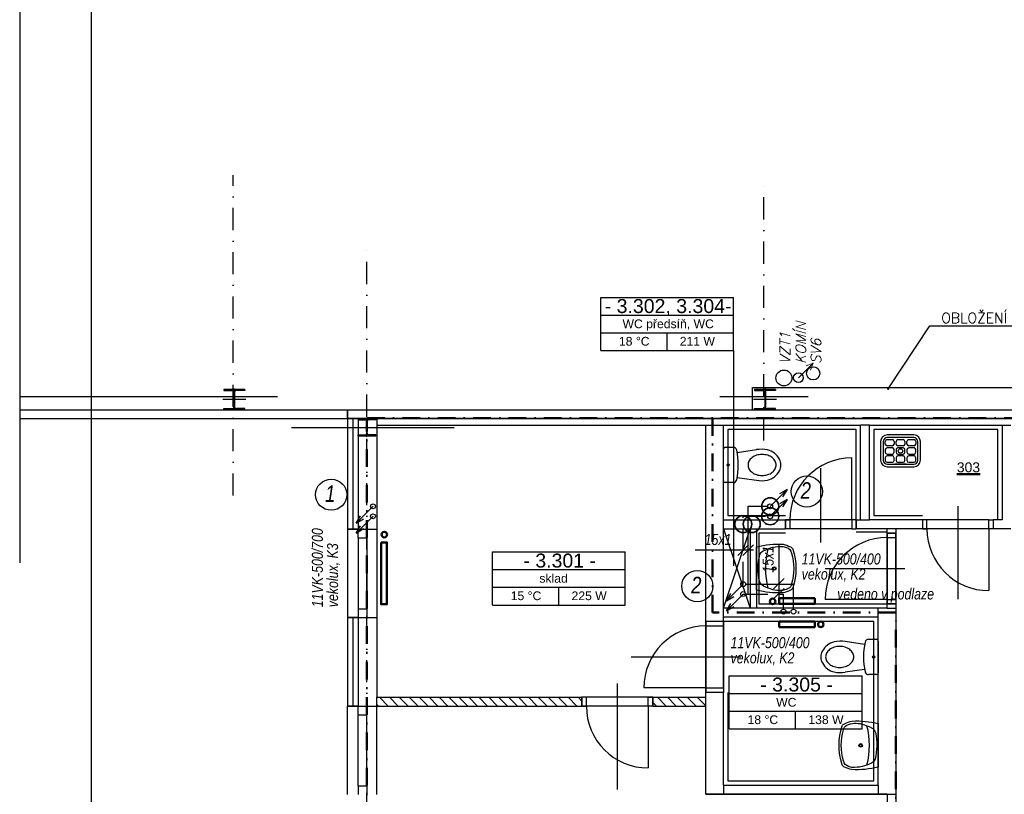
# Model space of a CAD drawing. Header units: millimetres. Extents: x 6435372 to 7248404, y 1559872 to 1886246.
# Tile 30 of 208: x 6641701 to 6652832, y 1669919 to 1678675. Entities that reach past the tile are written whole.
import ezdxf
from ezdxf.enums import TextEntityAlignment as Align

# ---------------------------------------------------------------- set-up
doc = ezdxf.new("R2010")
doc.units = ezdxf.units.MM
for name, pattern in [('DASH', [75, 50, -25]), ('DASHDOT', [1, 0.5, -0.25, 0, -0.25]), ('ČERCHOVANÁ', [1, 0.5, -0.25, 0, -0.25])]:
    doc.linetypes.add(name, pattern=pattern)
for name, color, linetype in [('1__NP___M_STNOSTI__T', 7, 'Continuous'), ('matrice DPS', 122, 'Continuous'), ('UT-popis', 7, 'Continuous'), ('UT_popis', 7, 'Continuous'), ('UT_tělesa-popis', 7, 'Continuous')]:
    doc.layers.add(name, color=color, linetype=linetype)
for name, color, linetype, lineweight in [('CKPOPISM', 8, 'Continuous', 50), ('požární prostup', 240, 'Continuous', 35), ('požární úseky', 21, 'ČERCHOVANÁ', 50), ('UT-zařízení', 7, 'Continuous', 30), ('UT_potrubí', 10, 'Continuous', 30), ('UT_telesa', 181, 'Continuous', 50)]:
    doc.layers.add(name, color=color, linetype=linetype, lineweight=lineweight)
doc.styles.add('ARIAL', font='arial.ttf')
doc.styles.add('INDRA', font='ariali.ttf')
doc.styles.add('KURZIVA', font='italic__.ttf')
doc.styles.get("Standard").update_dxf_attribs({"font": 'romans.shx'})
doc.linetypes.add('IZOLACE_POLYSTYREN_EXPANDOVANY', pattern='A,1,[224,CADKON.SHX,S=0.01,R=0,X=-0.5,Y=-1.74],-2', length=3)
doc.linetypes.add('PRERUSENI', pattern='A,60,[100,CADKON.SHX,S=2.5,R=0,X=0,Y=0],-10', length=70)
doc.dimstyles.new('CADKON$7', dxfattribs={"dimscale": 100, "dimtxt": 2.5, "dimasz": 2.5, "dimexe": 1.8, "dimexo": 5, "dimgap": 0.6, "dimtad": 1, "dimrnd": 1, "dimtxsty": 'Standard', "dimblk1": 'OBLIQUE', "dimblk2": 'OBLIQUE', "dimsah": 1, "dimcen": 2.5, "dimadec": 1, "dimazin": 2, "dimtfac": 1, "dimtdec": 4, "dimtix": 1, "dimtmove": 0, "dimatfit": 3, "dimldrblk": 'DOTSMALL', "dimfxl": 5, "dimfxlon": 1, "dimtfill": 1, "dimtolj": 1, "dimarcsym": 0})

# ---------------------------------------------------------------- blocks, each defined once
blk = doc.blocks.new('_Oblique')
at = {"color": 0, "lineweight": -2}
blk.add_line((-0.5, -0.5), (0.5, 0.5), dxfattribs=at)
blk = doc.blocks.new('CK_S_EXT_HEAHEA240')
for p, q in [((-120, 115), (120, 115.0000000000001)), ((-120, 115), (-120, 103)), ((120, 115.0000000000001), (120, 103.0000000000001)), ((-120, 103), (-24.75, 103)), ((-3.75, -82), (-3.75, 82)), ((3.75, -82), (3.75, 82)), ((120, 103.0000000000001), (24.75, 103)), ((-120, -114.9999999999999), (-120, -102.9999999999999)), ((-120, -102.9999999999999), (-24.75, -103)), ((120, -103), (24.75, -103)), ((120, -115), (120, -103)), ((-120, -114.9999999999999), (120, -115))]:
    blk.add_line(p, q)
for centre, start, end in [((-24.75, 82), 0, 90), ((24.75, 82), 90, 180), ((-24.75, -82), 270, 0), ((24.75, -82), 180, 270)]:
    blk.add_arc(centre, 21, start, end)
blk = doc.blocks.new('CK_S_EXT_HEAHEA200')
for p, q in [((-100, 95), (100, 95.00000000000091)), ((-100, 95), (-100, 85)), ((-100, 85), (-21.25, 85)), ((-3.25, -67), (-3.25, 67)), ((3.25, -67), (3.25, 67)), ((100, 85.00000000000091), (21.25, 85)), ((100, 95.00000000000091), (100, 85.00000000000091)), ((-100, -95), (-100, -85)), ((-100, -85), (-21.25, -85)), ((-100, -95), (100, -94.99999999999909)), ((100, -84.99999999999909), (21.25, -85)), ((100, -94.99999999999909), (100, -84.99999999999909))]:
    blk.add_line(p, q)
for centre, start, end in [((-21.25, 67), 0, 90), ((21.25, 67), 90, 180), ((-21.25, -67), 270, 0), ((21.25, -67), 180, 270)]:
    blk.add_arc(centre, 18, start, end)
blk = doc.blocks.new('CKBL2010716102531', base_point=(93744.09998783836, -27867.67691285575))

msp = doc.modelspace()

# ---------------------------------------------------------------- hatches: boundary and pattern name
at = {"layer": 'matrice DPS', "ltscale": 500}
h = msp.add_hatch(dxfattribs=at)
h.set_pattern_fill('ANSI31', color=256, scale=25, angle=90, style=0)
h.set_pattern_definition([(135, (6558682.644923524, 1702199.845914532), (-56.12660075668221, -56.1266007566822), [])])
h.paths.add_polyline_path([(6648057.032158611, 1670916.864553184), (6648057.032158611, 1671016.864553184), (6645737.032215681, 1671016.864553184), (6645737.032215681, 1670916.864553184)])
h.paths.add_polyline_path([(6648857.032158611, 1670916.864553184), (6648857.032158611, 1671016.864553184), (6649457.032158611, 1671016.864553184), (6649457.032158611, 1670916.864553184)])

# ---------------------------------------------------------------- linework, layer by layer
at = {"layer": '1__NP___M_STNOSTI__T', "color": 7}
for p, q in [((6648269.208228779, 1675335.954042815), (6648269.208228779, 1675535.954042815)), ((6648269.208228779, 1675535.954042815), (6649769.208228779, 1675535.954042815)), ((6649769.208228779, 1675335.954042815), (6649769.208228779, 1675535.954042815)), ((6648269.208228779, 1675135.954042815), (6648269.208228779, 1675335.954042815)), ((6648269.208228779, 1675335.954042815), (6649769.208228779, 1675335.954042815)), ((6648269.208228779, 1675335.954042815), (6649769.208228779, 1675335.954042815)), ((6649769.208228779, 1675135.954042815), (6649769.208228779, 1675335.954042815)), ((6648269.208228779, 1674935.954042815), (6648269.208228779, 1675135.954042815)), ((6648269.208228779, 1675135.954042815), (6649769.208228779, 1675135.954042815)), ((6648269.208228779, 1675135.954042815), (6649769.208228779, 1675135.954042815)), ((6649019.208228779, 1674935.954042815), (6649019.208228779, 1675135.954042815)), ((6649769.208228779, 1674935.954042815), (6649769.208228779, 1675135.954042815)), ((6648269.208228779, 1674935.954042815), (6649769.208228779, 1674935.954042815)), ((6649769.208228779, 1674935.954042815), (6649769.208228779, 1672502.71790208)), ((6647045.75367063, 1672459.121636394), (6647045.75367063, 1672659.121636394)), ((6647045.75367063, 1672659.121636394), (6648545.75367063, 1672659.121636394)), ((6648545.75367063, 1672459.121636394), (6648545.75367063, 1672659.121636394)), ((6647045.75367063, 1672259.121636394), (6647045.75367063, 1672459.121636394)), ((6647045.75367063, 1672459.121636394), (6648545.75367063, 1672459.121636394)), ((6647045.75367063, 1672459.121636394), (6648545.75367063, 1672459.121636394)), ((6648545.75367063, 1672259.121636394), (6648545.75367063, 1672459.121636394)), ((6647045.75367063, 1672059.121636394), (6647045.75367063, 1672259.121636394)), ((6647045.75367063, 1672259.121636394), (6648545.75367063, 1672259.121636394)), ((6647045.75367063, 1672259.121636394), (6648545.75367063, 1672259.121636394)), ((6647795.75367063, 1672059.121636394), (6647795.75367063, 1672259.121636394)), ((6648545.75367063, 1672059.121636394), (6648545.75367063, 1672259.121636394)), ((6647045.75367063, 1672059.121636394), (6648545.75367063, 1672059.121636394)), ((6649723.263899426, 1671058.064783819), (6649723.263899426, 1671258.064783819)), ((6649723.263899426, 1671258.064783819), (6651223.263899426, 1671258.064783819)), ((6651223.263899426, 1671058.064783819), (6651223.263899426, 1671258.064783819)), ((6649723.263899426, 1670858.064783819), (6649723.263899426, 1671058.064783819)), ((6649723.263899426, 1671058.064783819), (6651223.263899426, 1671058.064783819)), ((6649723.263899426, 1671058.064783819), (6651223.263899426, 1671058.064783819)), ((6651223.263899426, 1670858.064783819), (6651223.263899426, 1671058.064783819)), ((6649723.263899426, 1670658.064783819), (6649723.263899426, 1670858.064783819)), ((6649723.263899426, 1670858.064783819), (6651223.263899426, 1670858.064783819)), ((6649723.263899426, 1670858.064783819), (6651223.263899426, 1670858.064783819)), ((6650473.263899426, 1670658.064783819), (6650473.263899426, 1670858.064783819)), ((6651223.263899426, 1670658.064783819), (6651223.263899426, 1670858.064783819)), ((6649723.263899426, 1670658.064783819), (6651223.263899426, 1670658.064783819))]:
    msp.add_line(p, q, dxfattribs=at)
at = {"layer": 'matrice DPS', "linetype": 'PRERUSENI', "ltscale": 500}
msp.add_line((6641700.600278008, 1698455.011932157), (6641700.600278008, 1672535.921692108), dxfattribs=at)
at = {"layer": 'matrice DPS', "linetype": 'DASHDOT', "ltscale": 500}
for p, q in [((6644115.01788594, 1673297.311969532), (6644115.01788594, 1676916.864553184)), ((6650115.01788594, 1673916.864553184), (6650115.01788594, 1676916.864553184)), ((6645627.032215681, 1661684.59054833), (6645627.032215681, 1676124.213681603)), ((6645627.032215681, 1661684.59054833), (6645627.032215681, 1676124.213681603))]:
    msp.add_line(p, q, dxfattribs=at)
at = {"layer": 'matrice DPS', "ltscale": 500}
for p, q in [((6644127.032215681, 1674506.864553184), (6644127.032215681, 1674256.864553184)), ((6649987.032215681, 1674266.864553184), (6649987.032215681, 1674516.864553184)), ((6649987.032215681, 1674516.864553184), (6656007.032215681, 1674516.864553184)), ((6650127.032215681, 1674506.864553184), (6650127.032215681, 1674256.864553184)), ((6641700.600278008, 1674416.864553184), (6644615.01788594, 1674416.864553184)), ((6649615.01788594, 1674416.864553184), (6650615.01788594, 1674416.864553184)), ((6644257.032215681, 1674381.864553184), (6643997.032215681, 1674381.864553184)), ((6650257.032215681, 1674381.864553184), (6649997.032215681, 1674381.864553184)), ((6641700.600278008, 1674266.864553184), (6656842.032215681, 1674266.864553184)), ((6645407.032215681, 1674166.864553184), (6645407.032215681, 1674266.864553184)), ((6645407.032215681, 1674266.864553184), (6659647.032215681, 1674266.864553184)), ((6645407.032215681, 1674266.864553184), (6645407.032215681, 1674166.864553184)), ((6645627.032215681, 1673961.864553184), (6645627.032215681, 1674171.864553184)), ((6641700.600278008, 1674166.864553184), (6645737.032214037, 1674166.864553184)), ((6644774.994122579, 1674066.864553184), (6646613.147572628, 1674066.864553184)), ((6645407.032215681, 1674166.864553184), (6645737.032214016, 1674166.89770069)), ((6645736.999068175, 1674166.864553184), (6645407.032215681, 1674166.864553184)), ((6645527.032215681, 1674166.864553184), (6645407.032215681, 1674166.864553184)), ((6645407.032215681, 1674166.864553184), (6645407.032215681, 1672916.864553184)), ((6645407.032215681, 1674166.864553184), (6659647.032215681, 1674166.864553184)), ((6645517.032215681, 1674066.864553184), (6645737.032215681, 1674066.864553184)), ((6645527.032215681, 1674166.864553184), (6645527.032215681, 1672916.864553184)), ((6645737.032214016, 1674166.89770069), (6656247.032215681, 1674166.89770069)), ((6645737.032214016, 1674166.89770069), (6645737.032215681, 1674091.89770069)), ((6656247.032215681, 1674166.864553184), (6645737.032214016, 1674166.89770069)), ((6645737.032215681, 1674091.89770069), (6649457.032158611, 1674091.89770069)), ((6645737.032215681, 1674091.89770069), (6645737.032215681, 1672916.864553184)), ((6649457.032158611, 1674091.89770069), (6649657.032158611, 1674091.89770069)), ((6649457.032158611, 1671871.869553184), (6649457.032158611, 1674091.89770069)), ((6649657.032158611, 1674091.89770069), (6651207.032215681, 1674091.89770069)), ((6649657.032158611, 1673021.869553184), (6649657.032158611, 1674091.89770069)), ((6651307.032215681, 1674091.89770069), (6651207.032215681, 1674091.89770069)), ((6651207.032215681, 1673021.869553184), (6651207.032215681, 1674091.89770069)), ((6651307.032215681, 1674091.89770069), (6652807.032215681, 1674091.89770069)), ((6651307.032215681, 1673021.869553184), (6651307.032215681, 1674091.89770069)), ((6652807.032215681, 1674091.89770069), (6652907.032215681, 1674091.89770069)), ((6652807.032215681, 1674091.89770069), (6652807.032215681, 1673021.869553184)), ((6651157.032215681, 1674041.89770069), (6649707.032158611, 1674041.89770069)), ((6649707.032158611, 1674041.89770069), (6649707.032158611, 1673071.869553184)), ((6651157.032215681, 1673021.869553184), (6651157.032215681, 1674041.89770069)), ((6652757.032215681, 1674041.89770069), (6651357.032215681, 1674041.89770069)), ((6651357.032215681, 1674041.89770069), (6651357.032215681, 1673071.869553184)), ((6652757.032215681, 1673021.869553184), (6652757.032215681, 1674041.89770069)), ((6651107.032215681, 1673021.869553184), (6651107.032215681, 1673721.869553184)), ((6650757.032215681, 1672766.869553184), (6650757.032215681, 1673607.491131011)), ((6652307.032215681, 1673176.869553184), (6652307.032215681, 1672126.287779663)), ((6649707.032158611, 1673071.869553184), (6650357.032215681, 1673071.869553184)), ((6651357.032215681, 1673071.869553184), (6651907.032215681, 1673071.869553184)), ((6649657.032158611, 1673021.869553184), (6650357.032215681, 1673021.869553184)), ((6650357.032215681, 1673021.869553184), (6650357.032215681, 1672921.869553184)), ((6651157.032215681, 1673021.869553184), (6650357.032215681, 1673021.869553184)), ((6650357.032215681, 1673021.869553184), (6650407.032215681, 1673021.869553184)), ((6650357.032215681, 1672921.869553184), (6650357.032215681, 1673021.869553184)), ((6651107.032215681, 1673021.869553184), (6650407.032215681, 1673021.869553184)), ((6650407.032215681, 1673021.869553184), (6650407.032215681, 1672921.869553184)), ((6651157.032215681, 1673021.869553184), (6651107.032215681, 1673021.869553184)), ((6651107.032215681, 1673021.869553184), (6651107.032215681, 1672921.869553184)), ((6651157.032215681, 1673021.869553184), (6651207.032215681, 1673021.869553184)), ((6651157.032215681, 1673021.869553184), (6651157.032215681, 1672921.869553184)), ((6651157.032215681, 1672921.869553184), (6651157.032215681, 1673021.869553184)), ((6651907.032215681, 1673021.869553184), (6651307.032215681, 1673021.869553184)), ((6651907.032215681, 1673021.869553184), (6651907.032215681, 1672921.869553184)), ((6651907.032215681, 1673021.869553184), (6651907.032215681, 1672921.869553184)), ((6651957.032215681, 1673021.869553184), (6651907.032215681, 1673021.869553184)), ((6651957.032215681, 1672921.869553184), (6651957.032215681, 1673021.869553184)), ((6652657.032215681, 1673021.869553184), (6651957.032215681, 1673021.869553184)), ((6652657.032215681, 1672921.869553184), (6652657.032215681, 1673021.869553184)), ((6652657.032215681, 1673021.869553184), (6652707.032215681, 1673021.869553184)), ((6652707.032215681, 1673021.869553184), (6652707.032215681, 1672921.869553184)), ((6652707.032215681, 1673021.869553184), (6652707.032215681, 1672921.869553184)), ((6652807.032215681, 1673021.869553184), (6652707.032215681, 1673021.869553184)), ((6645407.032215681, 1672916.864553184), (6645737.032215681, 1672916.864553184)), ((6645407.032215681, 1672916.864553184), (6645407.032215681, 1671916.864553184)), ((6645527.032215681, 1672916.864553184), (6645407.032215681, 1672916.864553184)), ((6645527.032215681, 1672816.864553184), (6645527.032215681, 1672916.864553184)), ((6645527.032215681, 1672916.864553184), (6645627.032215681, 1672916.864553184)), ((6645627.032215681, 1672816.864553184), (6645627.032215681, 1672916.864553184)), ((6645737.032215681, 1672916.864553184), (6645737.032215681, 1671916.864553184)), ((6649657.032158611, 1672921.869553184), (6650357.032215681, 1672921.869553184)), ((6649657.032158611, 1672021.869553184), (6649657.032158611, 1672921.869553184)), ((6649657.032158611, 1672021.869553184), (6649957.032158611, 1672921.869553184)), ((6649657.032158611, 1672921.869553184), (6649957.032158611, 1672021.869553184)), ((6649957.032158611, 1672921.869553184), (6649957.032158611, 1672021.869553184)), ((6650032.032158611, 1672921.869553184), (6650032.032158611, 1672021.869553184)), ((6650357.032215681, 1672871.869553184), (6650057.032158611, 1672871.869553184)), ((6650057.032158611, 1672871.869553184), (6650057.032158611, 1672071.869553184)), ((6650407.032215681, 1672921.869553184), (6650357.032215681, 1672921.869553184)), ((6651107.032215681, 1672921.869553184), (6650407.032215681, 1672921.869553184)), ((6651107.032215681, 1672921.869553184), (6651157.032215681, 1672921.869553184)), ((6651507.032215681, 1672921.869553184), (6651157.032215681, 1672921.869553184)), ((6651507.032215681, 1672881.869553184), (6651157.032215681, 1672881.869553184)), ((6651607.032215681, 1672921.869553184), (6651507.032215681, 1672921.869553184)), ((6651507.032215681, 1672871.869553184), (6651507.032215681, 1672921.869553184)), ((6651507.032215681, 1672871.869553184), (6651507.032215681, 1672071.869553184)), ((6651507.032215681, 1672871.869553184), (6651607.032215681, 1672871.869553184)), ((6651507.032215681, 1672871.869553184), (6651507.032215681, 1672071.869553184)), ((6651507.032215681, 1672071.869553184), (6651507.032215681, 1672871.869553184)), ((6651507.032215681, 1672871.869553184), (6651507.032215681, 1672821.869553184)), ((6651607.032215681, 1672871.869553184), (6651507.032215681, 1672871.869553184)), ((6651907.032215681, 1672921.869553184), (6651607.032215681, 1672921.869553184)), ((6651607.032215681, 1672921.869553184), (6651607.032215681, 1672871.869553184)), ((6651607.032215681, 1672871.869553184), (6651607.032215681, 1672071.869553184)), ((6651607.032215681, 1672821.869553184), (6651607.032215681, 1672871.869553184)), ((6652707.032215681, 1672921.869553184), (6651907.032215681, 1672921.869553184)), ((6651907.032215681, 1672921.869553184), (6651957.032215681, 1672921.869553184)), ((6652657.032215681, 1672921.869553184), (6651957.032215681, 1672921.869553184)), ((6652707.032215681, 1672921.869553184), (6652657.032215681, 1672921.869553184)), ((6652657.032215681, 1672921.869553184), (6652657.032215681, 1672221.869553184)), ((6652807.032215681, 1672921.869553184), (6652707.032215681, 1672921.869553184)), ((6652907.032215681, 1672921.869553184), (6652807.032215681, 1672921.869553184)), ((6652807.032215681, 1672921.869553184), (6652807.032215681, 1672921.869553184)), ((6645527.032215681, 1672816.864553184), (6645527.032215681, 1672016.864553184)), ((6645527.032215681, 1672816.864553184), (6645627.032215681, 1672816.864553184)), ((6645627.032215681, 1672816.864553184), (6645627.032215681, 1672016.864553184)), ((6651507.032215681, 1672121.869553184), (6651507.032215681, 1672821.869553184)), ((6651507.032215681, 1672821.869553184), (6651607.032215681, 1672821.869553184)), ((6651607.032215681, 1672121.869553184), (6651607.032215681, 1672821.869553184)), ((6650807.032215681, 1672471.869553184), (6651707.032215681, 1672471.869553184)), ((6650057.032158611, 1672071.869553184), (6651507.032215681, 1672071.869553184)), ((6651507.032215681, 1672121.869553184), (6650807.032215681, 1672121.869553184)), ((6651507.032215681, 1672071.869553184), (6651507.032215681, 1672121.869553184)), ((6651507.032215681, 1672121.869553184), (6651607.032215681, 1672121.869553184)), ((6651507.032215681, 1672071.869553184), (6651607.032215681, 1672071.869553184)), ((6651507.032215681, 1672021.869553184), (6651507.032215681, 1672071.869553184)), ((6651607.032215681, 1672071.869553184), (6651507.032215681, 1672071.869553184)), ((6651607.032215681, 1672121.869553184), (6651607.032215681, 1672071.869553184)), ((6651607.032215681, 1672071.869553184), (6651607.032215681, 1669921.869553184)), ((6645527.032215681, 1672016.864553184), (6645627.032215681, 1672016.864553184)), ((6645527.032215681, 1672016.864553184), (6645527.032215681, 1671916.864553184)), ((6645627.032215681, 1672016.864553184), (6645627.032215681, 1671916.864553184)), ((6651507.032215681, 1672021.869553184), (6649657.032158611, 1672021.869553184)), ((6649657.032158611, 1671921.869553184), (6649657.032158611, 1672021.869553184)), ((6651407.032215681, 1671921.869553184), (6651407.032215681, 1672021.869553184)), ((6651507.032215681, 1672021.869553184), (6651607.032215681, 1672021.869553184)), ((6645407.032215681, 1671916.864553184), (6645737.032215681, 1671916.864553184)), ((6645527.032215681, 1671916.864553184), (6645407.032215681, 1671916.864553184)), ((6645407.032215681, 1671916.864553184), (6645407.032215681, 1670916.864553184)), ((6645527.032215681, 1671916.864553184), (6645627.032215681, 1671916.864553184)), ((6645527.032215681, 1671916.864553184), (6645527.032215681, 1670916.864553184)), ((6645737.032215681, 1671916.864553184), (6645737.032215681, 1671016.864553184)), ((6649457.032158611, 1671871.869553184), (6649457.032158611, 1671071.869553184)), ((6649657.032158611, 1671871.869553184), (6649457.032158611, 1671871.869553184)), ((6649457.032158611, 1671071.869553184), (6649457.032158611, 1671871.869553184)), ((6649457.032158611, 1671871.869553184), (6649457.032158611, 1671821.869553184)), ((6649657.032158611, 1671871.869553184), (6649457.032158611, 1671871.869553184)), ((6651407.032215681, 1671921.869553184), (6649657.032158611, 1671921.869553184)), ((6649657.032158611, 1671871.869553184), (6649657.032158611, 1671921.869553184)), ((6649657.032158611, 1671871.869553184), (6649657.032158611, 1671071.869553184)), ((6649657.032158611, 1671821.869553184), (6649657.032158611, 1671871.869553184)), ((6651357.032215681, 1671871.869553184), (6649657.032158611, 1671871.869553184)), ((6651357.032215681, 1670071.869553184), (6651357.032215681, 1671871.869553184)), ((6651407.032215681, 1670021.869553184), (6651407.032215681, 1671921.869553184)), ((6649457.032158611, 1671121.869553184), (6649457.032158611, 1671821.869553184)), ((6649457.032158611, 1671821.869553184), (6649657.032158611, 1671821.869553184)), ((6649657.032158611, 1671121.869553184), (6649657.032158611, 1671821.869553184)), ((6648612.032158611, 1671471.869553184), (6649857.032158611, 1671471.869553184)), ((6648457.032158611, 1671171.864553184), (6648457.032158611, 1669971.864553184)), ((6649457.032158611, 1671121.869553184), (6648757.032158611, 1671121.869553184)), ((6649457.032158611, 1671071.869553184), (6649457.032158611, 1671121.869553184)), ((6649457.032158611, 1671121.869553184), (6649657.032158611, 1671121.869553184)), ((6649657.032158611, 1671071.869553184), (6649457.032158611, 1671071.869553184)), ((6649657.032158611, 1671071.869553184), (6649457.032158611, 1671071.869553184)), ((6649457.032158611, 1671016.864553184), (6649457.032158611, 1671071.869553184)), ((6649657.032158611, 1671121.869553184), (6649657.032158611, 1671071.869553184)), ((6649657.032158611, 1670021.869553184), (6649657.032158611, 1671071.869553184)), ((6649707.032158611, 1671071.869553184), (6649707.032158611, 1670071.869553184)), ((6645737.032215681, 1671016.864553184), (6648057.032158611, 1671016.864553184)), ((6645737.032215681, 1670916.864553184), (6645737.032215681, 1671016.864553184)), ((6648857.032158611, 1671016.864553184), (6648057.032158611, 1671016.864553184)), ((6648057.032158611, 1670916.864553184), (6648057.032158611, 1671016.864553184)), ((6648107.032158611, 1671016.864553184), (6648057.032158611, 1671016.864553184)), ((6648057.032158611, 1671016.864553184), (6648057.032158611, 1670916.864553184)), ((6648807.032158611, 1671016.864553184), (6648107.032158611, 1671016.864553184)), ((6648107.032158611, 1670916.864553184), (6648107.032158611, 1671016.864553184)), ((6648807.032158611, 1670916.864553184), (6648807.032158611, 1671016.864553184)), ((6648807.032158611, 1671016.864553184), (6648857.032158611, 1671016.864553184)), ((6648857.032158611, 1670916.864553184), (6648857.032158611, 1671016.864553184)), ((6648857.032158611, 1671016.864553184), (6648857.032158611, 1670916.864553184)), ((6648857.032158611, 1671016.864553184), (6649457.032158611, 1671016.864553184)), ((6649457.032158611, 1670916.864553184), (6649457.032158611, 1671016.864553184)), ((6645407.032215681, 1669916.864553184), (6645407.032215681, 1670916.864553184)), ((6645407.032215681, 1670916.864553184), (6645737.032215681, 1670916.864553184)), ((6645527.032215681, 1670916.864553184), (6645407.032215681, 1670916.864553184)), ((6645527.032215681, 1670816.864553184), (6645527.032215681, 1670916.864553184)), ((6645527.032215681, 1670916.864553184), (6645627.032215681, 1670916.864553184)), ((6645627.032215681, 1670816.864553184), (6645627.032215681, 1670916.864553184)), ((6645737.032215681, 1669916.864553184), (6645737.032215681, 1670916.864553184)), ((6645737.032215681, 1670916.864553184), (6648057.032158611, 1670916.864553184)), ((6648857.032158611, 1670916.864553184), (6648057.032158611, 1670916.864553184)), ((6648857.032158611, 1670916.864553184), (6648057.032158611, 1670916.864553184)), ((6648057.032158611, 1670916.864553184), (6648107.032158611, 1670916.864553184)), ((6648807.032158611, 1670916.864553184), (6648107.032158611, 1670916.864553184)), ((6648857.032158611, 1670916.864553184), (6648807.032158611, 1670916.864553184)), ((6648807.032158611, 1670916.864553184), (6648807.032158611, 1670216.864553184)), ((6648857.032158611, 1670916.864553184), (6649457.032158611, 1670916.864553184)), ((6649457.032158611, 1669921.869553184), (6649457.032158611, 1670916.864553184)), ((6645527.032215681, 1670016.864553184), (6645527.032215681, 1670816.864553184)), ((6645527.032215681, 1670816.864553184), (6645627.032215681, 1670816.864553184)), ((6645627.032215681, 1670016.864553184), (6645627.032215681, 1670816.864553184)), ((6649707.032158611, 1670071.869553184), (6651357.032215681, 1670071.869553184)), ((6645527.032215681, 1670016.864553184), (6645627.032215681, 1670016.864553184)), ((6645527.032215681, 1670016.864553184), (6645527.032215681, 1669916.864553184)), ((6645627.032215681, 1670016.864553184), (6645627.032215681, 1669916.864553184)), ((6649657.032158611, 1670021.869553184), (6651407.032215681, 1670021.869553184)), ((6651407.032215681, 1670021.869553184), (6651407.032215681, 1669921.869553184)), ((6649457.032158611, 1669921.869553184), (6651507.032215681, 1669921.869553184)), ((6651507.032215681, 1669921.869553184), (6649457.032158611, 1669921.869553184)), ((6651507.032215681, 1669921.869553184), (6651507.032215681, 1669621.867053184)), ((6651507.032215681, 1669921.869553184), (6651507.032215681, 1669921.869553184)), ((6651507.032215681, 1669921.869553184), (6651607.032215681, 1669921.869553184)), ((6651607.032215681, 1669921.869553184), (6651607.032215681, 1669621.867053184))]:
    msp.add_line(p, q, dxfattribs=at)
at = {"layer": 'matrice DPS', "linetype": 'ByBlock', "ltscale": 500}
for p, q in [((6651808.688383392, 1673980.931763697), (6651508.688383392, 1673980.931763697)), ((6651808.688383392, 1673950.931763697), (6651508.688383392, 1673950.931763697)), ((6649677.132558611, 1673841.664851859), (6649767.112156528, 1673841.664851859)), ((6651433.688383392, 1673905.931763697), (6651433.688383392, 1673695.931763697)), ((6651463.688383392, 1673905.931763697), (6651463.688383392, 1673695.931763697)), ((6651486.188383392, 1673878.431763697), (6651486.188383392, 1673908.431763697)), ((6651506.188383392, 1673928.431763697), (6651566.188383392, 1673928.431763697)), ((6651566.188383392, 1673858.431763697), (6651506.188383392, 1673858.431763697)), ((6651566.188383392, 1673835.931763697), (6651506.188383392, 1673835.931763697)), ((6651586.188383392, 1673908.431763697), (6651586.188383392, 1673878.431763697)), ((6651608.688383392, 1673878.431763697), (6651608.688383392, 1673908.431763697)), ((6651628.688383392, 1673928.431763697), (6651688.688383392, 1673928.431763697)), ((6651688.688383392, 1673858.431763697), (6651628.688383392, 1673858.431763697)), ((6651688.688383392, 1673835.931763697), (6651628.688383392, 1673835.931763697)), ((6651708.688383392, 1673908.431763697), (6651708.688383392, 1673878.431763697)), ((6651731.188383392, 1673878.431763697), (6651731.188383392, 1673908.431763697)), ((6651751.188383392, 1673928.431763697), (6651811.188383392, 1673928.431763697)), ((6651811.188383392, 1673858.431763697), (6651751.188383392, 1673858.431763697)), ((6651811.188383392, 1673835.931763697), (6651751.188383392, 1673835.931763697)), ((6651831.188383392, 1673908.431763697), (6651831.188383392, 1673878.431763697)), ((6651853.688383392, 1673695.931763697), (6651853.688383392, 1673905.931763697)), ((6651883.688383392, 1673695.931763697), (6651883.688383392, 1673905.931763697)), ((6649657.032158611, 1673462.174654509), (6649657.032158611, 1673821.564451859)), ((6649812.132258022, 1673781.869553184), (6650030.638725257, 1673815.29982764)), ((6651486.188383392, 1673815.931763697), (6651486.188383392, 1673785.931763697)), ((6651486.188383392, 1673723.431763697), (6651486.188383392, 1673693.431763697)), ((6651506.188383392, 1673765.931763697), (6651566.188383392, 1673765.931763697)), ((6651566.188383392, 1673743.431763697), (6651506.188383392, 1673743.431763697)), ((6651586.188383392, 1673785.931763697), (6651586.188383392, 1673815.931763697)), ((6651586.188383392, 1673693.431763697), (6651586.188383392, 1673723.431763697)), ((6651608.688383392, 1673815.931763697), (6651608.688383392, 1673785.931763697)), ((6651608.688383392, 1673723.431763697), (6651608.688383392, 1673693.431763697)), ((6651628.688383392, 1673765.931763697), (6651688.688383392, 1673765.931763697)), ((6651688.688383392, 1673743.431763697), (6651628.688383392, 1673743.431763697)), ((6651708.688383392, 1673785.931763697), (6651708.688383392, 1673815.931763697)), ((6651708.688383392, 1673693.431763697), (6651708.688383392, 1673723.431763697)), ((6651731.188383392, 1673815.931763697), (6651731.188383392, 1673785.931763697)), ((6651731.188383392, 1673723.431763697), (6651731.188383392, 1673693.431763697)), ((6651751.188383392, 1673765.931763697), (6651811.188383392, 1673765.931763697)), ((6651811.188383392, 1673743.431763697), (6651751.188383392, 1673743.431763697)), ((6651831.188383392, 1673785.931763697), (6651831.188383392, 1673815.931763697)), ((6651831.188383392, 1673693.431763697), (6651831.188383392, 1673723.431763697)), ((6651506.188383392, 1673673.431763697), (6651566.188383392, 1673673.431763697)), ((6651508.688383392, 1673650.931763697), (6651808.688383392, 1673650.931763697)), ((6651508.688383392, 1673620.931763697), (6651808.688383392, 1673620.931763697)), ((6651593.688383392, 1673650.931763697), (6651723.688383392, 1673650.931763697)), ((6651593.688383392, 1673650.931763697), (6651593.688383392, 1673650.931763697)), ((6651723.688383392, 1673650.931763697), (6651593.688383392, 1673650.931763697)), ((6651628.688383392, 1673673.431763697), (6651688.688383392, 1673673.431763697)), ((6651723.688383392, 1673650.931763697), (6651723.688383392, 1673650.931763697)), ((6651751.188383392, 1673673.431763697), (6651811.188383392, 1673673.431763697)), ((6649812.132258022, 1673501.869553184), (6650030.638725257, 1673468.439278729)), ((6649767.112156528, 1673442.074254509), (6649677.132558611, 1673442.074254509)), ((6651252.03786349, 1671611.924921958), (6651033.531396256, 1671645.355196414)), ((6651297.057964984, 1671671.720220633), (6651387.0375629, 1671671.720220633)), ((6651407.1379629, 1671651.619820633), (6651407.1379629, 1671292.230023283)), ((6651252.03786349, 1671331.924921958), (6651033.531396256, 1671298.494647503)), ((6651387.0375629, 1671272.129623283), (6651297.057964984, 1671272.129623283))]:
    msp.add_line(p, q, dxfattribs=at)
at = {"layer": 'matrice DPS', "color": 0, "linetype": 'Continuous', "ltscale": 500}
for p, q in [((6649657.032158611, 1672921.869553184), (6649657.032158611, 1673021.869553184)), ((6651207.032215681, 1673021.869553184), (6651307.032215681, 1673021.869553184)), ((6649657.032158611, 1670021.869553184), (6649657.032158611, 1669921.869553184))]:
    msp.add_line(p, q, dxfattribs=at)
at = {"layer": 'matrice DPS', "linetype": 'IZOLACE_POLYSTYREN_EXPANDOVANY', "ltscale": 500}
for points in [[(6645467.032215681, 1674166.864553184), (6645467.032215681, 1672916.864553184)], [(6645467.032215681, 1671916.864553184), (6645467.032215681, 1670916.864553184)]]:
    msp.add_lwpolyline(points, dxfattribs=at)
at = {"layer": 'matrice DPS', "linetype": 'ByBlock', "ltscale": 500}
for points in [[(6650032.032352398, 1672717.293723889, -0.0779314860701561), (6650332.998870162, 1672745.627266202, -0.06803089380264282), (6650413.257150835, 1672716.563148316, -0.244962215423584), (6650439.761347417, 1672690.831772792, -0.1652427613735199), (6650439.761347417, 1672252.906946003, -0.2447515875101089), (6650413.257150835, 1672227.175958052, -0.0729641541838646), (6650326.928697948, 1672196.869667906, -0.07330343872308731), (6650032.031964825, 1672226.445382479)], [(6650108.838130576, 1672671.610077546, -0.1391698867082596), (6650329.559157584, 1672720.790022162), (6650368.025414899, 1672709.429862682, -0.3095361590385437), (6650424.725830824, 1672646.437970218, -0.1500094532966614), (6650424.725830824, 1672296.894184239, -0.2874807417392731), (6650387.971096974, 1672244.387698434, -0.1904673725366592), (6650215.777341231, 1672232.17991626, -0.04778006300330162), (6650108.838130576, 1672272.129028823, -0.2252670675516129), (6650064.843916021, 1672326.990797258, -0.117325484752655), (6650067.989848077, 1672626.558175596, -0.189059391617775), (6650106.685936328, 1672670.441156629)], [(6651407.137769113, 1670227.116992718, -0.0779314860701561), (6651106.171251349, 1670198.783450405, -0.06803089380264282), (6651025.912970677, 1670227.847568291, -0.244962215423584), (6650999.408774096, 1670253.578943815, -0.1652427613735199), (6650999.408774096, 1670691.503770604, -0.2447515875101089), (6651025.912970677, 1670717.234758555, -0.0729641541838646), (6651112.241423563, 1670747.541048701, -0.07330343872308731), (6651407.138156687, 1670717.965334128)], [(6651330.331990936, 1670272.800639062, -0.1391698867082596), (6651109.610963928, 1670223.620694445), (6651071.144706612, 1670234.980853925, -0.3095361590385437), (6651014.444290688, 1670297.972746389, -0.1500094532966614), (6651014.444290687, 1670647.516532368, -0.2874807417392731), (6651051.199024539, 1670700.023018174, -0.1904673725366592), (6651223.392780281, 1670712.230800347, -0.04778006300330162), (6651330.331990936, 1670672.281687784, -0.2252670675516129), (6651374.326205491, 1670617.419919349, -0.117325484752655), (6651371.180273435, 1670317.852541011, -0.189059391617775), (6651332.484185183, 1670273.969559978)]]:
    msp.add_lwpolyline(points, format="xyb", close=True, dxfattribs=at)
for points in [[(6650159.632705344, 1672692.38981725, 0.125327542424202), (6650159.632705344, 1672250.245480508)], [(6651279.537416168, 1670252.020899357, 0.125327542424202), (6651279.537416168, 1670694.1652361)]]:
    msp.add_lwpolyline(points, format="xyb", dxfattribs=at)
at = {"layer": 'matrice DPS', "ltscale": 500}
for centre, radius in [((6650671.325348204, 1674678.085219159), 75), ((6650340.540672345, 1674625.345679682), 90), ((6650504.633536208, 1674627.695578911), 55)]:
    msp.add_circle(centre, radius, dxfattribs=at)
at = {"layer": 'matrice DPS', "linetype": 'ByBlock', "ltscale": 500}
for centre, radius in [((6651658.688383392, 1673800.931763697), 25), ((6649710.051768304, 1673641.869553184), 12.76952463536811), ((6650230.944245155, 1672471.869553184), 20.42329646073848), ((6650230.944245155, 1672471.869553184), 13.89037541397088), ((6651354.118353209, 1671471.924921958), 12.76952463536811), ((6651208.225876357, 1670472.541163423), 20.42329646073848), ((6651208.225876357, 1670472.541163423), 13.89037541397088)]:
    msp.add_circle(centre, radius, dxfattribs=at)
for centre, radius, start, end in [((6651508.688383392, 1673905.931763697), 74.99999999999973, 90, 180), ((6651508.688383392, 1673905.931763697), 44.99999999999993, 90, 180), ((6651808.688383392, 1673905.931763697), 74.99999999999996, 0, 90), ((6651808.688383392, 1673905.931763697), 45.00000000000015, 0, 90), ((6649677.132558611, 1673821.564451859), 20.1004, 90, 180), ((6649767.112156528, 1673801.464051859), 40.2008, 12.60810572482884, 90), ((6651506.188383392, 1673908.431763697), 19.99999999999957, 90, 180), ((6651506.188383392, 1673878.431763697), 19.99999999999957, 180, 270), ((6651506.188383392, 1673815.931763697), 20.00000000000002, 90, 180), ((6651566.188383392, 1673908.431763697), 20.00000000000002, 0, 90), ((6651566.188383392, 1673878.431763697), 19.99999999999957, 270, 0), ((6651566.188383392, 1673815.931763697), 20.00000000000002, 0, 90), ((6651628.688383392, 1673908.431763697), 20.00000000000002, 90, 180), ((6651628.688383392, 1673878.431763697), 19.99999999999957, 180, 270), ((6651628.688383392, 1673815.931763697), 20.00000000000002, 90, 180), ((6651688.688383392, 1673908.431763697), 20.00000000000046, 0, 90), ((6651688.688383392, 1673878.431763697), 19.99999999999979, 270, 0), ((6651688.688383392, 1673815.931763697), 20.00000000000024, 0, 90), ((6651751.188383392, 1673908.431763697), 19.99999999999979, 90, 180), ((6651751.188383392, 1673878.431763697), 19.99999999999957, 180, 270), ((6651751.188383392, 1673815.931763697), 20.00000000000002, 90, 180), ((6651811.188383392, 1673908.431763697), 20.00000000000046, 0, 90), ((6651811.188383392, 1673878.431763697), 19.99999999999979, 270, 0), ((6651811.188383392, 1673815.931763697), 20.00000000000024, 0, 90), ((6649053.601577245, 1673641.869553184), 771.3422027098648, 347.3918942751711, 12.60810572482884), ((6650057.35487729, 1673623.857479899), 127.4458753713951, 127.5847395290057, 151.7124739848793), ((6650079.151541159, 1673595.538335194), 163.1819707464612, 107.6828883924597, 127.5847395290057), ((6650093.373587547, 1673550.928781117), 210.0037489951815, 90, 107.6828883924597), ((6650083.267490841, 1673471.308465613), 347.994028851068, 78.11757329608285, 98.69848483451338), ((6650093.373587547, 1673550.928781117), 210.0037489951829, 72.31711160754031, 90), ((6650102.693028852, 1673603.94695453), 214.3587034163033, 29.47632846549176, 75.89811341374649), ((6650107.595633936, 1673595.538335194), 163.181970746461, 52.41526047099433, 72.31711160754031), ((6650129.392297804, 1673623.857479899), 127.4458753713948, 28.28752601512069, 52.41526047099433), ((6651506.188383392, 1673785.931763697), 20.00000000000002, 180, 270), ((6651506.188383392, 1673723.431763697), 19.99999999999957, 90, 180), ((6651566.188383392, 1673785.931763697), 19.99999999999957, 270, 0), ((6651566.188383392, 1673723.431763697), 19.99999999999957, 0, 90), ((6651628.688383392, 1673785.931763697), 20.00000000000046, 180, 270), ((6651628.688383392, 1673723.431763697), 19.99999999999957, 90, 180), ((6651688.688383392, 1673785.931763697), 20.00000000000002, 270, 0), ((6651688.688383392, 1673723.431763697), 19.99999999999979, 0, 90), ((6651751.188383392, 1673785.931763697), 20.00000000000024, 180, 270), ((6651751.188383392, 1673723.431763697), 19.99999999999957, 90, 180), ((6651811.188383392, 1673785.931763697), 20.00000000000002, 270, 0), ((6651811.188383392, 1673723.431763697), 19.99999999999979, 0, 90), ((6650023.88537264, 1673641.869553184), 89.43742202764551, 151.7124739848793, 180), ((6650023.88537264, 1673641.869553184), 89.43742202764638, 180, 208.2875260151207), ((6650162.861802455, 1673641.869553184), 89.43742202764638, 0, 28.28752601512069), ((6650162.861802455, 1673641.869553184), 89.43742202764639, 331.7124739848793, 0), ((6650169.446782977, 1673641.869553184), 137.5853756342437, 0, 29.40688860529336), ((6650169.446782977, 1673641.869553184), 137.5853756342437, 330.5931113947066, 0), ((6651508.688383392, 1673695.931763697), 74.99999999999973, 180, 270), ((6651508.688383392, 1673695.931763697), 44.99999999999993, 180, 270), ((6651506.188383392, 1673693.431763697), 19.99999999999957, 180, 270), ((6651566.188383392, 1673693.431763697), 20.00000000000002, 270, 0), ((6651628.688383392, 1673693.431763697), 20.00000000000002, 180, 270), ((6651688.688383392, 1673693.431763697), 20.00000000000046, 270, 0), ((6651751.188383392, 1673693.431763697), 19.99999999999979, 180, 270), ((6651808.688383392, 1673695.931763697), 75.00000000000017, 270, 0), ((6651808.688383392, 1673695.931763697), 45.00000000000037, 270, 0), ((6651811.188383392, 1673693.431763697), 20.00000000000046, 270, 0), ((6650057.35487729, 1673659.881626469), 127.445875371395, 208.2875260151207, 232.4152604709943), ((6650079.151541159, 1673688.200771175), 163.1819707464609, 232.4152604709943, 252.3171116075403), ((6650093.373587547, 1673732.810325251), 210.0037489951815, 252.3171116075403, 270), ((6650093.373587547, 1673732.810325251), 210.0037489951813, 270, 287.6828883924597), ((6650102.693028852, 1673679.792151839), 214.3587034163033, 284.1018865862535, 330.5236715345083), ((6650107.595633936, 1673688.200771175), 163.1819707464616, 287.6828883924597, 307.5847395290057), ((6650129.392297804, 1673659.881626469), 127.4458753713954, 307.5847395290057, 331.7124739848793), ((6649677.132558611, 1673462.174654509), 20.1004, 180, 270), ((6649767.112156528, 1673482.275054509), 40.2008, 270, 347.3918942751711), ((6650083.267490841, 1673812.430640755), 347.994028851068, 261.3015151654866, 281.8824267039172), ((6650961.47709266, 1671434.002323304), 214.3587034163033, 104.1018865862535, 150.5236715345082), ((6650980.902630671, 1671301.363834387), 347.994028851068, 81.3015151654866, 101.8824267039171), ((6652010.568544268, 1671471.924921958), 771.3422027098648, 167.3918942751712, 192.6081057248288), ((6651297.057964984, 1671631.519420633), 40.2008, 90, 167.3918942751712), ((6651387.0375629, 1671651.619820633), 20.1004, 0, 90), ((6650894.723338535, 1671471.924921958), 137.5853756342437, 150.5931113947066, 180), ((6650901.308319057, 1671471.924921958), 89.43742202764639, 151.7124739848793, 180), ((6650934.777823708, 1671453.912848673), 127.4458753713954, 127.5847395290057, 151.7124739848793), ((6650956.574487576, 1671425.593703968), 163.1819707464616, 107.6828883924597, 127.5847395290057), ((6650970.796533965, 1671380.984149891), 210.0037489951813, 90, 107.6828883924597), ((6650970.796533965, 1671380.984149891), 210.0037489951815, 72.31711160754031, 90), ((6650985.018580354, 1671425.593703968), 163.1819707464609, 52.41526047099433, 72.31711160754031), ((6651006.815244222, 1671453.912848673), 127.445875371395, 28.28752601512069, 52.41526047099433), ((6651040.284748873, 1671471.924921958), 89.43742202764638, 0, 28.28752601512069), ((6650894.723338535, 1671471.924921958), 137.5853756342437, 180, 209.4068886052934), ((6650961.47709266, 1671509.847520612), 214.3587034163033, 209.4763284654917, 255.8981134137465), ((6650901.308319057, 1671471.924921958), 89.43742202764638, 180, 208.2875260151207), ((6650934.777823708, 1671489.936995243), 127.4458753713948, 208.2875260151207, 232.4152604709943), ((6650956.574487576, 1671518.256139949), 163.181970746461, 232.4152604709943, 252.3171116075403), ((6650985.018580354, 1671518.256139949), 163.1819707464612, 287.6828883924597, 307.5847395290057), ((6651006.815244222, 1671489.936995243), 127.4458753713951, 307.5847395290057, 331.7124739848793), ((6651040.284748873, 1671471.924921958), 89.43742202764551, 331.7124739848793, 0), ((6650970.796533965, 1671562.865694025), 210.0037489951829, 252.3171116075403, 270), ((6650980.902630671, 1671642.486009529), 347.994028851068, 258.1175732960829, 278.6984848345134), ((6650970.796533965, 1671562.865694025), 210.0037489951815, 270, 287.6828883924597), ((6651297.057964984, 1671312.330423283), 40.2008, 192.6081057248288, 270), ((6651387.0375629, 1671292.230023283), 20.1004, 270, 0)]:
    msp.add_arc(centre, radius, start, end, dxfattribs=at)
at = {"layer": 'matrice DPS', "ltscale": 500}
for centre, start, end in [((6651107.032215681, 1673021.869553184), 90, 180), ((6652657.032215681, 1672921.869553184), 180, 270), ((6651507.032215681, 1672121.869553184), 90, 180), ((6649457.032158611, 1671121.869553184), 90, 180), ((6648807.032158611, 1670916.864553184), 180, 270)]:
    msp.add_arc(centre, 700, start, end, dxfattribs=at)
at = {"layer": 'požární prostup', "ltscale": 400}
for centre in [(6650185.667267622, 1673174.428380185), (6649880.3595699, 1672973.530563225), (6649976.698565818, 1672973.530563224), (6650185.667267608, 1673061.92838009)]:
    msp.add_circle(centre, 96.33899591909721, dxfattribs=at)
at = {"layer": 'požární úseky', "ltscale": 400}
for p, q in [((6645627.032215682, 1674171.864553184), (6662127.032215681, 1674166.864553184)), ((6645627.032215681, 1664416.864553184), (6645627.032215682, 1674171.864553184)), ((6649532.817225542, 1671972.746499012), (6649533.483266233, 1674170.680780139)), ((6651607.032215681, 1671972.746499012), (6649532.817225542, 1671972.746499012)), ((6651605.952020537, 1668377.453852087), (6651607.032215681, 1671972.746499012))]:
    msp.add_line(p, q, dxfattribs=at)
at = {"layer": 'UT-popis', "ltscale": 400}
for p, q in [((6649821.149519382, 1672619.455086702), (6649939.569620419, 1672737.875187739)), ((6649876.622670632, 1672619.455086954), (6649995.042771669, 1672737.875187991)), ((6650283.239386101, 1672739.710098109), (6650283.239386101, 1672081.170860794)), ((6649995.605322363, 1672678.665137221), (6649337.066085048, 1672678.665137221)), ((6650224.029335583, 1672240.066111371), (6650342.44943662, 1672358.486212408)), ((6650224.029335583, 1672127.566111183), (6650342.44943662, 1672245.986212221))]:
    msp.add_line(p, q, dxfattribs=at)
at = {"layer": 'UT-zařízení', "lineweight": 18, "ltscale": 400}
for p, q in [((6650504.633536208, 1674627.695578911), (6650670.553505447, 1674793.615548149)), ((6650670.553505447, 1674793.615548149), (6650592.003032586, 1674762.280738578)), ((6650670.553505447, 1674793.615548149), (6650639.218695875, 1674715.065075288))]:
    msp.add_line(p, q, dxfattribs=at)
at = {"layer": 'UT-zařízení', "ltscale": 400}
msp.add_circle((6650504.633536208, 1674627.695578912), 55, dxfattribs=at)
at = {"layer": 'UT_popis', "ltscale": 400}
for p, q in [((6650185.667267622, 1673174.428380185), (6650376.33624401, 1673365.097356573)), ((6650376.33624401, 1673365.097356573), (6650292.181371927, 1673314.401162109)), ((6650376.33624401, 1673365.097356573), (6650325.640049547, 1673280.942484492)), ((6645694.947026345, 1673174.547082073), (6645504.278049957, 1672983.878105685)), ((6650185.667267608, 1673061.92838009), (6650376.336243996, 1673252.597356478)), ((6650376.336243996, 1673252.597356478), (6650292.181371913, 1673201.901162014)), ((6650376.336243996, 1673252.597356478), (6650325.640049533, 1673168.442484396)), ((6645504.278049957, 1672983.878105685), (6645554.97424442, 1673068.032977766)), ((6645694.947026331, 1673062.047081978), (6645504.278049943, 1672871.37810559)), ((6645504.278049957, 1672983.878105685), (6645588.43292204, 1673034.574300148)), ((6645504.278049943, 1672871.37810559), (6645554.974244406, 1672955.532977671)), ((6645504.278049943, 1672871.37810559), (6645588.432922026, 1672922.074300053)), ((6649880.359569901, 1672295.283192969), (6649689.690593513, 1672104.614216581)), ((6649689.690593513, 1672104.614216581), (6649740.386787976, 1672188.769088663)), ((6649880.359569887, 1672182.783192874), (6649689.690593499, 1671992.114216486)), ((6649689.690593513, 1672104.614216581), (6649773.845465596, 1672155.310411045)), ((6649689.690593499, 1671992.114216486), (6649740.386787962, 1672076.269088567)), ((6649689.690593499, 1671992.114216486), (6649773.845465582, 1672042.810410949))]:
    msp.add_line(p, q, dxfattribs=at)
for centre in [(6650599.721361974, 1673341.509941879), (6645222.538495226, 1673306.03908632), (6649361.689005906, 1672272.558394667)]:
    msp.add_circle(centre, 176.1622225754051, dxfattribs=at)
at = {"layer": 'UT_potrubí'}
for p, q in [((6649935.83272115, 1673174.547082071), (6650158.194395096, 1673174.547082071)), ((6649907.832185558, 1672295.28319297), (6650448.918550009, 1672295.28319297)), ((6650448.918549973, 1672012.314009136), (6650448.918550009, 1672295.28319297))]:
    msp.add_line(p, q, dxfattribs=at)
at = {"layer": 'UT_potrubí', "ltscale": 400}
for p, q in [((6649935.83272115, 1672182.783192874), (6649935.83272115, 1673174.547082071)), ((6649880.359569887, 1672182.783192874), (6649935.83272115, 1672182.783192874))]:
    msp.add_line(p, q, dxfattribs=at)
at = {"layer": 'UT_potrubí', "linetype": 'DASH', "ltscale": 5}
for p, q in [((6649880.3595699, 1673062.047081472), (6650158.194395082, 1673062.047081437)), ((6649880.359569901, 1672295.283192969), (6649880.3595699, 1673062.047081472)), ((6649907.832185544, 1672182.783192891), (6650336.418549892, 1672182.783192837)), ((6650336.418549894, 1672012.31400915), (6650336.418549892, 1672182.783192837))]:
    msp.add_line(p, q, dxfattribs=at)
at = {"layer": 'UT_potrubí', "ltscale": 400}
msp.add_lwpolyline([(6642510.744681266, 1698405.80569762), (6672210.744681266, 1698405.80569762), (6672210.744681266, 1656405.80569762), (6642510.744681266, 1656405.80569762)], close=True, dxfattribs=at)
for centre in [(6645694.947026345, 1673174.547082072), (6650185.667267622, 1673174.428380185), (6645694.947026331, 1673062.047081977), (6650185.667267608, 1673061.92838009), (6649880.359569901, 1672295.283192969), (6649880.359569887, 1672182.783192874), (6650336.418549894, 1671984.841393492), (6650448.918549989, 1671984.841393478)]:
    msp.add_circle(centre, 27.47261565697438, dxfattribs=at)
at = {"layer": 'UT_telesa', "ltscale": 400}
for points in [[(6645787.032215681, 1672766.864553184), (6645853.032215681, 1672766.864553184), (6645853.032215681, 1672066.864553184), (6645787.032215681, 1672066.864553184)], [(6650688.478040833, 1672134.869553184), (6650688.478040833, 1672071.869553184), (6650288.478040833, 1672071.869553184), (6650288.478040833, 1672134.869553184)], [(6650688.478040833, 1671871.869553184), (6650688.478040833, 1671808.869553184), (6650288.478040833, 1671808.869553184), (6650288.478040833, 1671871.869553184)]]:
    msp.add_lwpolyline(points, close=True, dxfattribs=at)
for centre in [(6645822.598726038, 1672855.327366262), (6650212.695441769, 1672099.731934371), (6650757.124716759, 1671840.108300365)]:
    msp.add_circle(centre, 31.29650907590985, dxfattribs=at)

# ---------------------------------------------------------------- block references
at = {"layer": 'matrice DPS', "ltscale": 500, "rotation": 180}
for p in [(6644127.032215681, 1674381.864553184), (6650127.032215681, 1674381.864553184)]:
    msp.add_blockref('CK_S_EXT_HEAHEA240', p, dxfattribs=at)
at = {"layer": 'matrice DPS', "ltscale": 500}
msp.add_blockref('CK_S_EXT_HEAHEA200', (6645627.032215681, 1674066.864553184), dxfattribs=at)
ref = msp.add_blockref('CKBL2010716102531', (6652426.744911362, 1673559.290206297), dxfattribs=dict(at, xscale=0.375, yscale=0.375, zscale=0.375))
ref.add_attrib('CISLO', '%%U303', dxfattribs={"layer": 'CKPOPISM', "height": 112.5, "style": 'ARIAL'}).set_placement((6652426.744911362, 1673559.290206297), align=Align.CENTER)

# ---------------------------------------------------------------- texts
at = {"layer": '1__NP___M_STNOSTI__T', "color": 7, "style": 'ARIAL'}
for s, height, p in [('- 3.302, 3.304-', 157.7289824, (6648314.957175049, 1675359.439866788)), ('WC předsíň, WC', 98.580614, (6648515.564632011, 1675188.225176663)), ('18 °C', 98.580614, (6648475.208228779, 1674990.954042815)), ('211 W', 98.580614, (6649162.708228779, 1674990.954042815)), ('- 3.301 -', 157.7289824, (6647395.463486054, 1672482.607460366)), ('sklad', 98.580614, (6647575.404636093, 1672311.392770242)), ('15 °C', 98.580614, (6647251.75367063, 1672114.121636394)), ('225 W', 98.580614, (6647939.25367063, 1672114.121636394)), ('- 3.305 -', 157.7289824, (6650072.97371485, 1671081.550607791)), ('WC', 98.580614, (6650252.914864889, 1670910.335917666)), ('18 °C', 98.580614, (6649929.263899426, 1670713.064783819)), ('138 W', 98.580614, (6650616.763899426, 1670713.064783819))]:
    msp.add_text(s, height=height, dxfattribs=at).set_placement(p)
at = {"layer": 'matrice DPS', "ltscale": 500, "style": 'KURZIVA'}
for s, p in [('KOMÍN', (6650589.442634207, 1674782.996073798)), ('VZT1', (6650409.666664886, 1674782.996073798)), ('SV6', (6650760.03297006, 1674782.996073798))]:
    msp.add_text(s, height=115, rotation=90, dxfattribs=at).set_placement(p)
at = {"layer": 'matrice DPS', "ltscale": 500, "insert": (6652119.984477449, 1675246.3972894), "char_height": 115, "attachment_point": 7}
msp.add_mtext('OBLOŽENÍ SDK DESKOU', dxfattribs=at)
at = {"layer": 'UT_popis', "linetype": 'Continuous', "style": 'INDRA', "width": 0.8}
for s, height, p in [('1', 187.5, (6645152.608380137, 1673224.508390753)), ('2', 187.5, (6650529.791246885, 1673259.979246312)), ('15x1', 125, (6649444.283787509, 1672738.152467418)), ('2', 187.5, (6649291.758890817, 1672191.0276991)), ('vedeno v podlaze', 125, (6650942.778478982, 1672121.869553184))]:
    msp.add_text(s, height=height, dxfattribs=at).set_placement(p)
msp.add_text('15x1', height=125, rotation=90, dxfattribs=at).set_placement((6650223.956280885, 1672424.642817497))
at = {"layer": 'UT_tělesa-popis', "ltscale": 400, "style": 'INDRA', "width": 0.8}
for s, p in [('11VK-500/700', (6645128.508228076, 1672034.204222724)), ('vekolux, K3', (6645299.979455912, 1672034.204222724))]:
    msp.add_text(s, height=125, rotation=90, dxfattribs=at).set_placement(p)
for s, p in [('11VK-500/400', (6650541.107793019, 1672517.017678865)), ('vekolux, K2', (6650541.107793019, 1672345.546451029)), ('11VK-500/400', (6649737.419406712, 1671570.755007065)), ('vekolux, K2', (6649737.419406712, 1671399.28377923))]:
    msp.add_text(s, height=125, dxfattribs=at).set_placement(p)

# ---------------------------------------------------------------- leaders
at = {"layer": 'matrice DPS', "ltscale": 500, "annotation_type": 0, "has_hookline": 1, "hookline_direction": 0, "text_width": 2042.619047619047}
msp.add_leader([(6651519.686373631, 1674501.864553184), (6651989.984477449, 1675216.3972894), (6652089.984477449, 1675216.3972894)], dimstyle='CADKON$7', override={"dimscale": 50, "dimtxt": 2.3, "dimasz": 2, "dimfxl": 1, "dimfxlon": 0}, dxfattribs=at)

doc.saveas('drawing.dxf')
